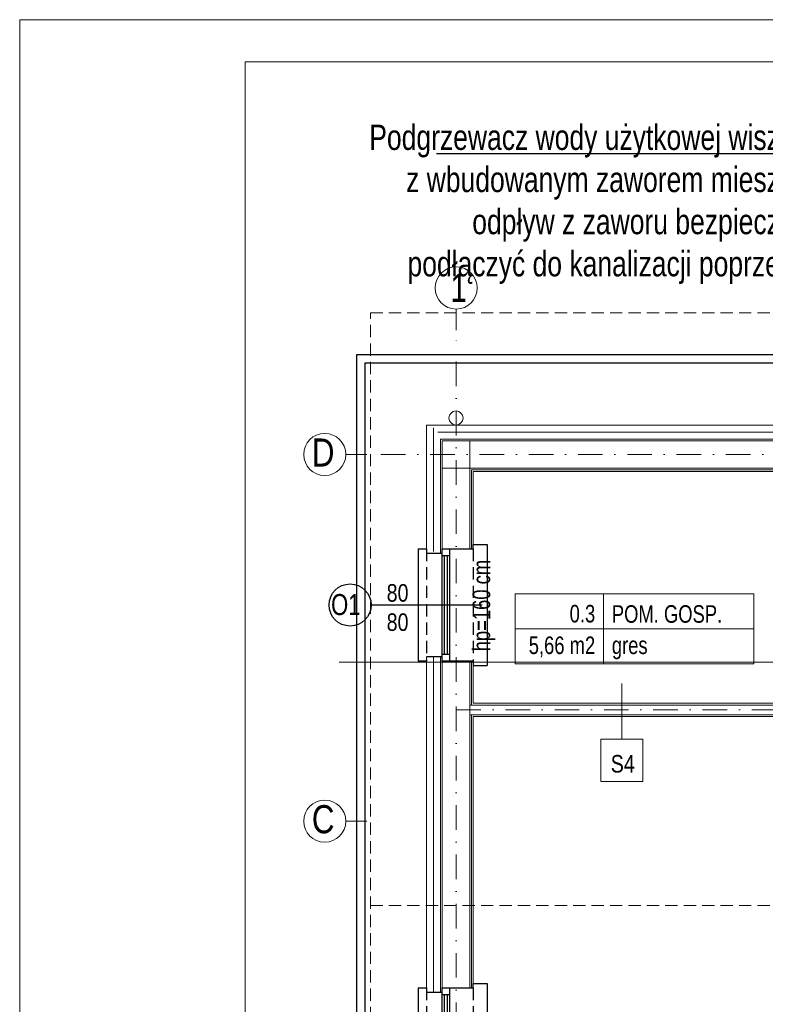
# Model space of a CAD drawing. Header units: inches. Extents: x 67073 to 287261, y -76160 to 48412.
# Tile 25 of 117: x 80783 to 81314, y -41618 to -40917. Entities that reach past the tile are written whole.
import ezdxf
from ezdxf.enums import TextEntityAlignment as Align
from ezdxf.lldxf.tags import DXFTag

# ---------------------------------------------------------------- set-up
doc = ezdxf.new("R2010")
doc.units = ezdxf.units.IN
doc.header["$MEASUREMENT"] = 0
doc.linetypes.add('DASHDOT', pattern=[1, 0.5, -0.25, 0, -0.25])
doc.linetypes.add('HIDDEN', pattern=[0.375, 0.25, -0.125])
for name, color, linetype, lineweight in [('## 05 PODGRZEWACZ', 1, 'SOLID', 30), ('## 08 CENTRALA REKUP', 204, 'Continuous', 25), ('p-- ocieplenie-w.zew', 77, 'Continuous', 0), ('p--dach', 2, 'Continuous', 30), ('p--dach-rura spustowa', 2, 'Continuous', 0), ('p--opisy pomieszczeń', 31, 'Continuous', 0), ('p--osie konstr', 1, 'DASHDOT', 15), ('p--osie konstr.-NR', 1, 'DASHDOT', 15), ('p--płyta GK', 2, 'Continuous', 0), ('p--ściana GK', 62, 'Continuous', 0), ('p--ściana szkielet', 3, 'Continuous', 0)]:
    doc.layers.add(name, color=color, linetype=linetype, lineweight=lineweight)
for name, color, linetype in [('p--obrzeże bet.', 252, 'Continuous'), ('p--okna', 251, 'Continuous'), ('p--opis okna', 181, 'Continuous'), ('p--symbole ścian', 53, 'Continuous'), ('ZP', 246, 'Continuous')]:
    doc.layers.add(name, color=color, linetype=linetype)
doc.styles.add('1-50', font='arial.ttf', dxfattribs={"width": 0.75, "height": 12.5})
doc.styles.get("Standard").update_dxf_attribs({"font": 'ARIAL.TTF', "width": 0.75})
doc.linetypes.add('BATTING', pattern='A,0.0001,-0.1,[134,ltypeshp.shx,S=0.1,R=0,X=-0.1,Y=0],-0.2,[134,ltypeshp.shx,S=0.1,R=180,X=0.1,Y=0],-0.1', length=0.4001)
tags = doc.linetypes.add('SOLID', pattern=[10, 10, 0]).pattern_tags.tags
tags[6:7] = [DXFTag(74, 4), DXFTag(75, 0), DXFTag(340, '0'), DXFTag(46, 0.0), DXFTag(50, 0.0), DXFTag(44, 0.0), DXFTag(45, 0.0)]
tags[4:5] = [DXFTag(74, 4), DXFTag(75, 0), DXFTag(340, '0'), DXFTag(46, 0.0), DXFTag(50, 0.0), DXFTag(44, 0.0), DXFTag(45, 0.0)]

# ---------------------------------------------------------------- blocks, each defined once
blk = doc.blocks.new('okno-150-33.15')
at = {"linetype": 'Continuous', "ltscale": 35}
for p, q in [((-3, 10), (153, 10)), ((0, -39.15), (150, -39.15))]:
    blk.add_line(p, q, dxfattribs=at)
for p, q in [((-3, 0), (-3, 10)), ((153, 0), (153, 10)), ((0, 0), (-3, 0)), ((0, -21.95), (0, 0)), ((150, 0), (150, -21.95)), ((150, 0), (153, 0)), ((0, -21.95), (0, -16.95)), ((0, -16.95), (5, -16.95)), ((5, -16.95), (145, -16.95)), ((5, -16.95), (5, -21.95)), ((5, -18.45), (72.5, -18.45)), ((5, -20.61), (72.5, -20.61)), ((72.5, -21.95), (72.5, -16.95)), ((77.5, -16.95), (77.5, -21.95)), ((77.5, -18.45), (145, -18.45)), ((77.5, -20.61), (145, -20.61)), ((145, -21.95), (145, -16.95)), ((145, -16.95), (150, -16.95)), ((150, -16.95), (150, -21.95)), ((5, -21.95), (0, -21.95)), ((3, -33.15), (3, -21.95)), ((145, -21.95), (5, -21.95)), ((150, -21.95), (145, -21.95)), ((147, -21.95), (147, -33.15)), ((0, -39.15), (0, -33.15)), ((150, -33.15), (150, -39.15))]:
    blk.add_line(p, q)
at = {"linetype": 'HIDDEN', "ltscale": 35}
for p, q in [((0, 0), (150, 0)), ((0, -33.15), (150, -33.15))]:
    blk.add_line(p, q, dxfattribs=at)
blk = doc.blocks.new('okno-80-33.15')
at = {"linetype": 'Continuous', "ltscale": 35}
for p, q in [((-3, 10), (83, 10)), ((0, -39.15), (80, -39.15))]:
    blk.add_line(p, q, dxfattribs=at)
for p, q in [((-3, 0), (-3, 10)), ((83, 0), (83, 10)), ((0, 0), (-3, 0)), ((0, -21.95), (0, 0)), ((80, 0), (80, -21.95)), ((80, 0), (83, 0)), ((0, -21.95), (0, -16.95)), ((0, -16.95), (5, -16.95)), ((5, -16.95), (75, -16.95)), ((5, -16.95), (5, -21.95)), ((5, -18.45), (75, -18.45)), ((5, -20.61), (75, -20.61)), ((75, -21.95), (75, -16.95)), ((75, -16.95), (80, -16.95)), ((80, -16.95), (80, -21.95)), ((5, -21.95), (0, -21.95)), ((3, -33.15), (3, -21.95)), ((75, -21.95), (5, -21.95)), ((80, -21.95), (75, -21.95)), ((77, -21.95), (77, -33.15)), ((0, -39.15), (0, -33.15)), ((80, -33.15), (80, -39.15))]:
    blk.add_line(p, q)
at = {"linetype": 'HIDDEN', "ltscale": 35}
for p, q in [((0, 0), (80, 0)), ((0, -33.15), (80, -33.15))]:
    blk.add_line(p, q, dxfattribs=at)

msp = doc.modelspace()

# ---------------------------------------------------------------- linework, layer by layer
at = {"layer": '## 05 PODGRZEWACZ', "color": 1, "linetype": 'ByBlock', "lineweight": -2}
msp.add_line((81079.547, -41012.542), (81398.086, -41012.542), dxfattribs=at)
at = {"layer": '## 08 CENTRALA REKUP', "linetype": 'Continuous', "lineweight": 18}
for p, q in [((80943.453, -41169.578), (80943.453, -41428.35)), ((81010.305, -41374.733), (81797.052, -41374.733))]:
    msp.add_line(p, q, dxfattribs=at)
at = {"linetype": 'Continuous', "lineweight": 18}
for points in [[(80782.825, -42402.179), (82882.825, -42402.179), (82882.825, -40917.179), (80782.825, -40917.179)], [(80943.453, -42372.179), (82852.825, -42372.179), (82852.825, -40947.179), (80943.453, -40947.179)]]:
    msp.add_lwpolyline(points, close=True, dxfattribs=at)
at = {"layer": 'p-- ocieplenie-w.zew', "color": 0, "linetype": 'BATTING', "ltscale": 2}
for p, q in [((81077.609, -41295.946), (81077.609, -41207.796)), ((81080.609, -41210.796), (81562.259, -41210.796)), ((81077.609, -41609.546), (81077.609, -41370.946))]:
    msp.add_line(p, q, dxfattribs=at)
at = {"layer": 'p--dach', "color": 0, "linetype": 'HIDDEN', "lineweight": 20, "ltscale": 35}
msp.add_line((81032.609, -41547.996), (82312.609, -41547.996), dxfattribs=at)
msp.add_lwpolyline([(81032.609, -41125.796), (82312.609, -41125.796), (82312.609, -41970.196), (81032.609, -41970.196)], close=True, dxfattribs=at)
at = {"layer": 'p--dach-rura spustowa', "color": 0, "linetype": 'Continuous', "lineweight": 0, "ltscale": 75}
msp.add_circle((81093.559, -41200.796), 5, dxfattribs=at)
at = {"layer": 'p--obrzeże bet.', "color": 0, "linetype": 'Continuous', "ltscale": 35}
for points in [[(81869.209, -41940.196), (82322.609, -41940.196), (82322.609, -41155.796), (81022.609, -41155.796), (81022.609, -41946.196), (81476.009, -41946.196)], [(81863.209, -41934.196), (82316.609, -41934.196), (82316.609, -41161.796), (81028.609, -41161.796), (81028.609, -41940.196), (81482.009, -41940.196)]]:
    msp.add_lwpolyline(points, dxfattribs=at)
at = {"layer": 'p--opis okna', "color": 0}
msp.add_line((81033.128, -41333.946), (81112.089, -41333.946), dxfattribs=at)
msp.add_circle((81018.128, -41333.946), 15, dxfattribs=at)
at = {"layer": 'p--opisy pomieszczeń', "color": 0}
for p, q in [((81198.604, -41325.903), (81198.604, -41375.903)), ((81305.604, -41350.903), (81135.604, -41350.903))]:
    msp.add_line(p, q, dxfattribs=at)
msp.add_lwpolyline([(81135.604, -41375.903), (81305.604, -41375.903), (81305.604, -41325.903), (81135.604, -41325.903)], close=True, dxfattribs=at)
at = {"layer": 'p--osie konstr', "color": 0, "linetype": 'DASHDOT', "ltscale": 35}
for p, q in [((81093.559, -41915.196), (81093.559, -41155.796)), ((81040.094, -41226.741), (82290.409, -41226.741))]:
    msp.add_line(p, q, dxfattribs=at)
at = {"layer": 'p--osie konstr', "color": 82, "linetype": 'DASHDOT', "ltscale": 35}
msp.add_line((81093.684, -41408.696), (81456.809, -41408.696), dxfattribs=at)
at = {"layer": 'p--osie konstr.-NR', "color": 0, "linetype": 'DASHDOT', "ltscale": 30}
for p, q in [((81093.679, -41123.198), (81093.679, -41148.198)), ((81015.094, -41226.751), (81040.094, -41226.751)), ((81015.094, -41487.896), (81040.094, -41487.896))]:
    msp.add_line(p, q, dxfattribs=at)
at = {"layer": 'p--osie konstr.-NR', "color": 0, "linetype": 'Continuous', "ltscale": 35}
for centre in [(81093.679, -41108.198), (81000.094, -41226.751), (81000.094, -41487.896)]:
    msp.add_circle(centre, 15, dxfattribs=at)
at = {"layer": 'p--płyta GK', "color": 0, "ltscale": 35}
for p, q in [((81104.509, -41237.696), (81450.109, -41237.696)), ((81104.509, -41293.946), (81104.509, -41237.696)), ((81105.759, -41238.946), (81448.859, -41238.946)), ((81105.759, -41293.946), (81105.759, -41238.946)), ((81104.509, -41405.196), (81104.509, -41373.946)), ((81105.759, -41403.946), (81105.759, -41373.946)), ((81104.509, -41606.546), (81104.509, -41412.196)), ((81105.759, -41606.546), (81105.759, -41413.446))]:
    msp.add_line(p, q, dxfattribs=at)
at = {"layer": 'p--symbole ścian', "color": 0, "lineweight": 9}
msp.add_line((81211.67, -41389.924), (81211.67, -41429.61), dxfattribs=at)
msp.add_lwpolyline([(81196.67, -41459.61), (81226.67, -41459.61), (81226.67, -41429.61), (81196.67, -41429.61)], close=True, dxfattribs=at)
at = {"layer": 'p--ściana GK', "color": 0, "ltscale": 35}
for p, q in [((81103.309, -41405.196), (81348.859, -41405.196)), ((81105.759, -41403.946), (81348.859, -41403.946)), ((81103.309, -41412.196), (81348.859, -41412.196)), ((81105.759, -41413.446), (81348.859, -41413.446))]:
    msp.add_line(p, q, dxfattribs=at)
at = {"layer": 'p--ściana szkielet', "color": 0, "ltscale": 2}
for p, q in [((81072.609, -41205.796), (81563.259, -41205.796)), ((81072.609, -41296.946), (81072.609, -41205.796)), ((81082.609, -41215.796), (81563.259, -41215.796)), ((81082.609, -41296.946), (81082.609, -41215.796)), ((81083.809, -41216.996), (81704.959, -41216.996)), ((81083.809, -41296.946), (81083.809, -41216.996)), ((81103.309, -41293.946), (81103.309, -41216.996)), ((81083.809, -41236.496), (81560.259, -41236.496)), ((81072.609, -41609.546), (81072.609, -41370.946)), ((81082.609, -41609.546), (81082.609, -41370.946)), ((81083.809, -41609.546), (81083.809, -41370.946)), ((81103.309, -41606.546), (81103.309, -41373.946))]:
    msp.add_line(p, q, dxfattribs=at)
at = {"layer": 'p--ściana szkielet', "color": 0, "ltscale": 35}
for points in [[(81072.609, -41296.946), (81083.809, -41296.946), (81083.809, -41293.946), (81105.759, -41293.946)], [(81072.609, -41370.946), (81083.809, -41370.946), (81083.809, -41373.946), (81105.759, -41373.946)], [(81072.609, -41609.546), (81083.809, -41609.546), (81083.809, -41606.546), (81105.759, -41606.546)]]:
    msp.add_lwpolyline(points, dxfattribs=at)
at = {"layer": 'ZP', "color": 190, "linetype": 'Continuous', "lineweight": 5}
msp.add_line((81072.615, -41239.816), (81072.615, -41259.816), dxfattribs=at)

# ---------------------------------------------------------------- block references
at = {"layer": 'p--okna', "color": 0, "linetype": 'Continuous', "rotation": 270}
for name, p in [('okno-80-33.15', (81105.759, -41293.946)), ('okno-150-33.15', (81105.759, -41606.546))]:
    msp.add_blockref(name, p, dxfattribs=at)

# ---------------------------------------------------------------- texts
at = {"layer": '## 05 PODGRZEWACZ', "lineweight": 15, "insert": (81383.94, -40991.915, 0), "char_height": 18, "width": 363.67812, "attachment_point": 3}
msp.add_mtext('Podgrzewacz wody użytkowej wiszący 50l\\Pz wbudowanym zaworem mieszającym\\Podpływ z zaworu bezpieczeństwa podłączyć do kanalizacji poprzez syfon', dxfattribs=at)
at = {"layer": 'p--opis okna', "color": 0, "insert": (81105.387, -41366.944), "char_height": 12.5, "width": 128.63421, "attachment_point": 1, "rotation": 90, "style": '1-50'}
msp.add_mtext('hp=160 cm', dxfattribs=at)
at = {"layer": 'p--opis okna', "color": 0, "style": '1-50'}
for s, insert, char_height, width, attachment_point in [('O1', (81025.562, -41341.363), 15, 74.01038, 9), ('{\\W0.8;80\\P80}', (81059.715, -41319.083), 12.5, 45.287, 3)]:
    msp.add_mtext(s, dxfattribs=dict(at, insert=insert, char_height=char_height, width=width, attachment_point=attachment_point))
at = {"layer": 'p--opisy pomieszczeń', "color": 0, "char_height": 12.5, "style": '1-50'}
for s, insert, width, attachment_point in [('0.3', (81192.673, -41333.876), 98, 3), ('POM. GOSP.', (81204.536, -41334.111), 106.86476, 1), ('5,66 m2', (81192.673, -41356.378), 98, 3), ('gres', (81204.536, -41356.378), 100, 1)]:
    msp.add_mtext(s, dxfattribs=dict(at, insert=insert, width=width, attachment_point=attachment_point))
at = {"layer": 'p--osie konstr.-NR', "color": 0, "linetype": 'Continuous', "ltscale": 35, "char_height": 20, "width": 63.5564}
for s, insert, attachment_point in [('1', (81089.638, -41118.09), 7), ('{\\W0.8;D}', (81007.01, -41215.387), 3), ('{\\W0.8;C}', (81007.01, -41476.482), 3)]:
    msp.add_mtext(s, dxfattribs=dict(at, insert=insert, attachment_point=attachment_point))
at = {"layer": 'p--symbole ścian', "color": 0, "lineweight": 9, "width": 0.8}
msp.add_text('S4', height=12.5, dxfattribs=at).set_placement((81212.302, -41440.778), align=Align.TOP_CENTER)

doc.saveas('drawing.dxf')
